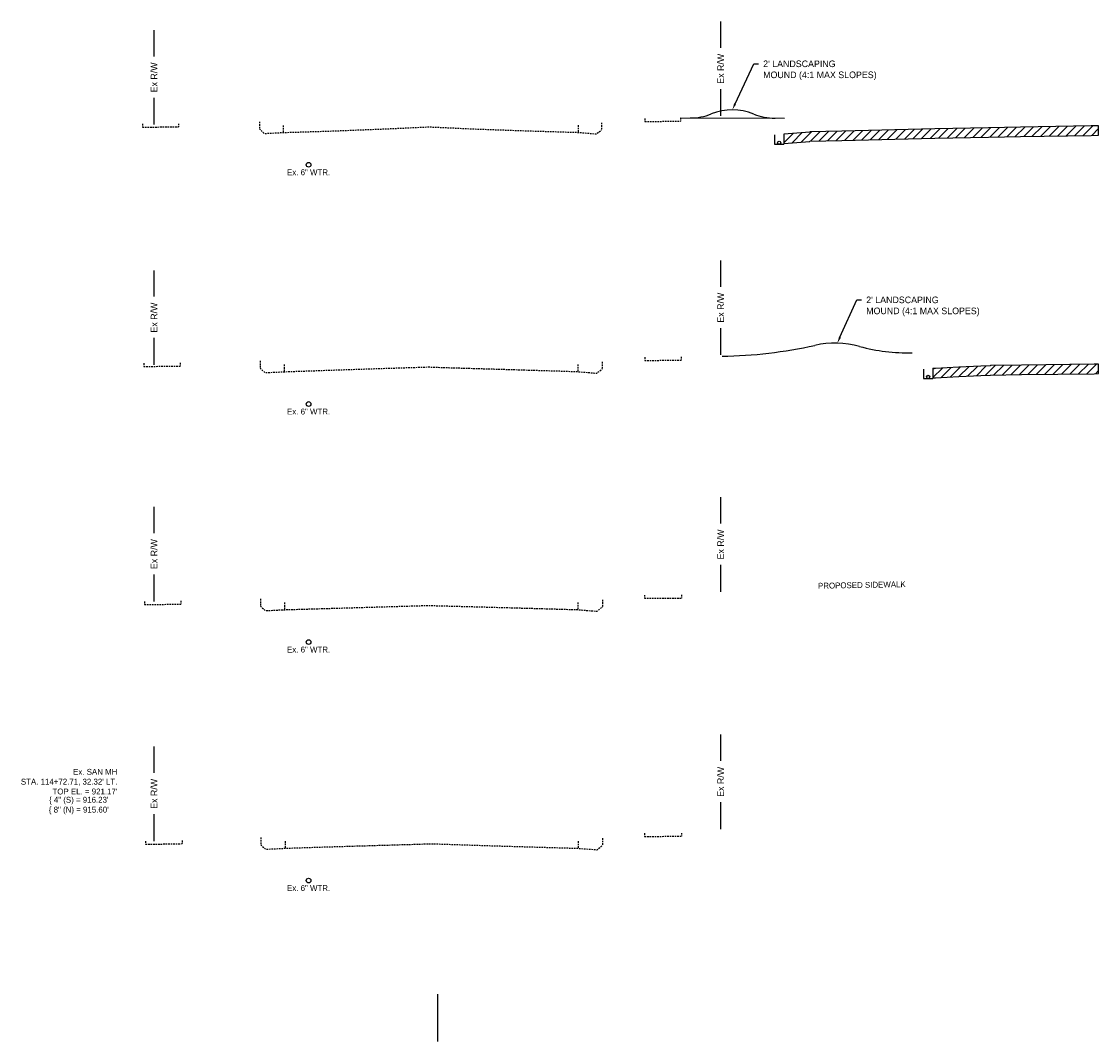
# Model space of a CAD drawing. Header units: feet. Extents: x 1491184 to 1492087, y 336530 to 337165.
# Tile 8 of 13: x 1491223 to 1491337, y 337056 to 337164. Entities that reach past the tile are written whole.
import ezdxf
from ezdxf import colors
from ezdxf.entities.mleader import LeaderData, LeaderLine
from ezdxf.math import Vec2, Vec3

# ---------------------------------------------------------------- set-up
doc = ezdxf.new("R2010")
doc.units = ezdxf.units.FT
doc.header["$MEASUREMENT"] = 0
doc.linetypes.add('OhDOT_USTN3', pattern=[0.22, 0.165, -0.055])
for name, color, linetype in [('DR_P_Underdrain', 6, 'underdrainpr'), ('RD_P_Text', 1, 'Continuous'), ('RW_X_Right_of_Way', 50, 'rowex'), ('SC_Scratch1', 1, 'Continuous'), ('SC_Shading1', 247, 'Continuous'), ('UT_X_Sanitary_Text', 110, 'Continuous'), ('UT_X_Water', 140, 'waterex'), ('UT_X_Water_Text', 142, 'Continuous'), ('XS_P_Curb', 6, 'Continuous'), ('XS_P_Text_Info', 7, 'Continuous'), ('XS_X_Pavt', 133, 'OhDOT_USTN3')]:
    doc.layers.add(name, color=color, linetype=linetype)
doc.styles.add('Slanted-Normal', font='font31.shx', dxfattribs={"height": 0.1})
doc.styles.get("Standard").update_dxf_attribs({"font": 'font31.shx'})
doc.styles.add('Straight-Normal', font='font30.shx', dxfattribs={"height": 0.1})
doc.linetypes.add('rowex', pattern='A,0.75,-0.05,["Ex R/W",Straight-Normal,S=1,R=0,X=0,Y=-0.06],-0.7,0.75,-0.3,0.75,-0.3,0.75,-0.3,0.75,-0.3', length=5.7)
doc.linetypes.add('underdrainpr', pattern='A,2.5,["►",Standard,S=0.083,R=0,X=0,Y=-0.04],-0.1,2.5', length=5.1)
doc.linetypes.add('waterex', pattern='A,0.15,-0.2,0.15,-0.2,0.15,-0.1,["W",Straight-Normal,S=1,R=0,X=0,Y=-0.06],-0.25,0.15,-0.2,0.15,-0.2', length=1.9)
pattern_1 = [(45, (0, 0), (-0.44194173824, 0.44194173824), [])]

# ---------------------------------------------------------------- blocks, each defined once
blk = doc.blocks.new('*U1169')
at = {"layer": 'UT_X_Sanitary_Text', "color": 110, "linetype": 'Continuous', "lineweight": -3, "char_height": 0.625, "style": 'Slanted-Normal'}
for s, insert, attachment_point in [("Ex. SAN MH\\PSTA. 114+72.71, 32.32' {\\FFONT31.SHX|C0;\\C5;LT}.\\PTOP EL. = 921.17'", (1491232.85, 337083.69, 921.17), 6), ('{\\C256;\\{ 4" (S) = 916.23\'}\\P{\\C256;\\{ 8" (N) = 915.60\'}', (1491228.76, 337082.09, 921.17), 2)]:
    blk.add_mtext(s, dxfattribs=dict(at, insert=insert, attachment_point=attachment_point))

msp = doc.modelspace()

# ---------------------------------------------------------------- hatches: boundary and pattern name
at = {"layer": 'SC_Shading1'}
h = msp.add_hatch(dxfattribs=at)
h.set_pattern_fill('ANSI31', color=256, scale=5)
h.set_pattern_definition(pattern_1)
h.paths.add_polyline_path([(1491336.737, 337153.147), (1491335.967, 337153.137), (1491328.479, 337153.014), (1491325.105, 337152.948), (1491319.404, 337152.825), (1491309.562, 337152.596), (1491306.182, 337152.514), (1491306.182, 337152.492), (1491303.425, 337152.271), (1491303.425, 337151.271), (1491306.182, 337151.492), (1491306.182, 337151.514), (1491309.562, 337151.596), (1491319.404, 337151.825), (1491325.105, 337151.948), (1491328.479, 337152.014), (1491335.967, 337152.137), (1491336.737, 337152.147)])
h = msp.add_hatch(dxfattribs=at)
h.set_pattern_fill('ANSI31', color=256, scale=5)
h.set_pattern_definition(pattern_1)
h.paths.add_polyline_path([(1491336.737, 337127.901), (1491336.272, 337127.896), (1491328.579, 337127.804), (1491325.302, 337127.758), (1491325.302, 337127.736), (1491325.278, 337127.735), (1491324.273, 337127.691), (1491321.954, 337127.584), (1491319.493, 337127.462), (1491319.2, 337127.447), (1491319.2, 337126.447), (1491319.493, 337126.462), (1491321.954, 337126.584), (1491324.273, 337126.691), (1491325.278, 337126.735), (1491325.302, 337126.736), (1491325.302, 337126.758), (1491328.579, 337126.804), (1491336.272, 337126.896), (1491336.737, 337126.901)])

# ---------------------------------------------------------------- linework, layer by layer
at = {"layer": 'DR_P_Underdrain', "flags": 128}
for points in [[(1491302.425, 337152.19), (1491302.425, 337151.19)], [(1491303.425, 337152.268), (1491303.425, 337151.19)], [(1491302.425, 337151.19), (1491303.425, 337151.19)], [(1491319.2, 337127.473), (1491319.2, 337126.394)], [(1491318.2, 337127.394), (1491318.2, 337126.394)], [(1491318.2, 337126.394), (1491319.2, 337126.394)]]:
    msp.add_lwpolyline(points, dxfattribs=at)
at = {"layer": 'DR_P_Underdrain'}
for centre in [(1491302.925, 337151.356), (1491318.7, 337126.56)]:
    msp.add_circle(centre, 0.167, dxfattribs=at)
at = {"layer": 'RW_X_Right_of_Way', "linetype": 'Continuous', "flags": 128}
for points in [[(1491296.737, 337161.412), (1491296.737, 337164.19)], [(1491236.737, 337160.497), (1491236.737, 337163.275)], [(1491236.737, 337153.275), (1491236.737, 337156.116)], [(1491296.737, 337154.19), (1491296.737, 337157.031)], [(1491296.737, 337136.111), (1491296.737, 337138.89)], [(1491236.737, 337135.059), (1491236.737, 337137.838)], [(1491296.737, 337128.89), (1491296.737, 337131.731)], [(1491236.737, 337127.838), (1491236.737, 337130.678)], [(1491296.737, 337111.036), (1491296.737, 337113.815)], [(1491236.737, 337110.013), (1491236.737, 337112.791)], [(1491296.737, 337103.815), (1491296.737, 337106.656)], [(1491236.737, 337102.791), (1491236.737, 337105.632)], [(1491296.737, 337085.897), (1491296.737, 337088.675)], [(1491236.737, 337084.626), (1491236.737, 337087.405)], [(1491296.737, 337078.675), (1491296.737, 337081.516)], [(1491236.737, 337077.405), (1491236.737, 337080.246)]]:
    msp.add_lwpolyline(points, dxfattribs=at)
at = {"layer": 'SC_Scratch1', "flags": 128}
msp.add_lwpolyline([(1491266.737, 337061.183), (1491266.737, 337056.183)], dxfattribs=at)
at = {"layer": 'UT_X_Water'}
for centre in [(1491253.101, 337149.024), (1491253.101, 337123.687), (1491253.101, 337098.482), (1491253.101, 337073.227)]:
    msp.add_circle(centre, 0.25, dxfattribs=at)
at = {"layer": 'XS_P_Curb', "flags": 128}
for points in [[(1491292.487, 337153.985), (1491303.489, 337153.943)], [(1491336.737, 337153.147), (1491335.967, 337153.137), (1491328.479, 337153.014), (1491325.105, 337152.948), (1491319.404, 337152.825), (1491309.562, 337152.596), (1491306.182, 337152.514), (1491306.182, 337152.492), (1491303.425, 337152.271), (1491303.425, 337151.271), (1491306.182, 337151.492), (1491306.182, 337151.514), (1491309.562, 337151.596), (1491319.404, 337151.825), (1491325.105, 337151.948), (1491328.479, 337152.014), (1491335.967, 337152.137), (1491336.737, 337152.147), (1491336.737, 337153.147)], [(1491336.737, 337127.901), (1491336.272, 337127.896), (1491328.579, 337127.804), (1491325.302, 337127.758), (1491325.302, 337127.736), (1491325.278, 337127.735), (1491324.273, 337127.691), (1491321.954, 337127.584), (1491319.493, 337127.462), (1491319.2, 337127.447), (1491319.2, 337126.447), (1491319.493, 337126.462), (1491321.954, 337126.584), (1491324.273, 337126.691), (1491325.278, 337126.735), (1491325.302, 337126.736), (1491325.302, 337126.758), (1491328.579, 337126.804), (1491336.272, 337126.896), (1491336.737, 337126.901), (1491336.737, 337127.901)]]:
    msp.add_lwpolyline(points, dxfattribs=at)
at = {"layer": 'XS_P_Curb'}
for centre, radius, start, end in [((1491297.968, 337148.84), 6, 67.7526, 111.80123), ((1491293.512, 337159.981), 6, 269.77692, 291.80123), ((1491302.512, 337159.946), 6, 247.7526, 269.77692), ((1491295.983, 337178.735), 50, 271.02131, 282.37799), ((1491308.845, 337120.13), 10, 74.93404, 102.37799), ((1491316.643, 337149.099), 20, 254.93404, 271.02131)]:
    msp.add_arc(centre, radius, start, end, dxfattribs=at)
at = {"layer": 'XS_X_Pavt', "flags": 128}
for points in [[(1491288.706, 337153.928), (1491288.706, 337153.595)], [(1491292.487, 337153.985), (1491292.487, 337153.652)], [(1491235.521, 337153.344), (1491235.521, 337153.011)], [(1491235.521, 337153.011), (1491239.311, 337153.037)], [(1491239.311, 337153.371), (1491239.311, 337153.037)], [(1491247.894, 337153.584), (1491247.894, 337152.834)], [(1491247.894, 337152.834), (1491248.394, 337152.336), (1491249.851, 337152.413), (1491250.422, 337152.44), (1491255.356, 337152.594), (1491261.241, 337152.825), (1491265.863, 337153.038), (1491270.73, 337152.815), (1491276.274, 337152.617), (1491281.629, 337152.456), (1491283.569, 337152.286), (1491284.127, 337152.724)], [(1491250.422, 337153.19), (1491250.422, 337152.44)], [(1491281.629, 337153.206), (1491281.629, 337152.456)], [(1491284.127, 337153.474), (1491284.127, 337152.724)], [(1491288.706, 337153.595), (1491292.487, 337153.652)], [(1491288.687, 337128.632), (1491288.687, 337128.299)], [(1491292.547, 337128.666), (1491292.547, 337128.333)], [(1491235.635, 337127.996), (1491235.635, 337127.663)], [(1491235.635, 337127.663), (1491239.482, 337127.703)], [(1491239.482, 337128.036), (1491239.482, 337127.703)], [(1491247.956, 337128.245), (1491247.956, 337127.495)], [(1491247.956, 337127.495), (1491248.474, 337127.006), (1491250.495, 337127.106), (1491258.344, 337127.376), (1491265.789, 337127.613), (1491266.737, 337127.575), (1491272.691, 337127.396), (1491280.034, 337127.175), (1491281.614, 337127.115), (1491283.129, 337126.988), (1491283.617, 337126.944), (1491284.185, 337127.399)], [(1491250.495, 337127.856), (1491250.495, 337127.106)], [(1491281.614, 337127.865), (1491281.614, 337127.115)], [(1491284.185, 337128.149), (1491284.185, 337127.399)], [(1491288.687, 337128.299), (1491292.547, 337128.333)], [(1491235.708, 337102.779), (1491235.708, 337102.445)], [(1491235.708, 337102.445), (1491239.583, 337102.495)], [(1491239.583, 337102.828), (1491239.583, 337102.495)], [(1491247.993, 337103.041), (1491247.993, 337102.291)], [(1491250.539, 337102.655), (1491250.539, 337101.905)], [(1491281.605, 337102.66), (1491281.605, 337101.91)], [(1491284.219, 337102.954), (1491284.219, 337102.204)], [(1491288.677, 337103.454), (1491288.677, 337103.121)], [(1491288.677, 337103.121), (1491292.579, 337103.142)], [(1491292.579, 337103.475), (1491292.579, 337103.142)], [(1491247.993, 337102.291), (1491248.528, 337101.808), (1491250.539, 337101.905), (1491258.183, 337102.133), (1491265.588, 337102.352), (1491266.737, 337102.329), (1491271.533, 337102.2), (1491278.209, 337102.013), (1491281.605, 337101.91), (1491283.645, 337101.74), (1491284.219, 337102.204)], [(1491235.843, 337077.394), (1491235.843, 337077.061)], [(1491239.699, 337077.465), (1491239.699, 337077.131)], [(1491248.025, 337077.772), (1491248.025, 337077.022)], [(1491250.603, 337077.396), (1491250.603, 337076.646)], [(1491281.635, 337077.389), (1491281.635, 337076.639)], [(1491284.218, 337077.701), (1491284.218, 337076.951)], [(1491288.684, 337078.228), (1491288.684, 337077.894)], [(1491288.684, 337077.894), (1491292.575, 337077.917)], [(1491292.575, 337078.25), (1491292.575, 337077.917)], [(1491235.843, 337077.061), (1491239.699, 337077.131)], [(1491248.025, 337077.022), (1491248.545, 337076.541), (1491250.603, 337076.646), (1491256.251, 337076.829), (1491261.051, 337076.971), (1491265.85, 337077.113), (1491266.325, 337077.112), (1491267.144, 337077.089), (1491272.028, 337076.926), (1491278.294, 337076.74), (1491281.635, 337076.639), (1491283.667, 337076.483), (1491284.218, 337076.951)]]:
    msp.add_lwpolyline(points, dxfattribs=at)

# ---------------------------------------------------------------- block references
at = {"layer": 'UT_X_Sanitary_Text', "color": 110, "linetype": 'Continuous', "lineweight": -3}
msp.add_blockref('*U1169', (0, 0), dxfattribs=at)

# ---------------------------------------------------------------- texts
at = {"layer": 'RW_X_Right_of_Way', "char_height": 0.7, "attachment_point": 5, "rotation": 90}
for insert in [(1491296.737, 337159.19), (1491236.737, 337158.275), (1491236.737, 337132.838), (1491296.737, 337133.89), (1491236.737, 337107.791), (1491296.737, 337108.815), (1491296.737, 337083.675), (1491236.737, 337082.405)]:
    msp.add_mtext_dynamic_manual_height_columns('Ex R/W', width=7.52448, gutter_width=10, heights=[0], dxfattribs=dict(at, insert=insert))
at = {"layer": 'UT_X_Water_Text', "char_height": 0.625, "attachment_point": 5}
for insert in [(1491253.101, 337148.224), (1491253.101, 337122.886), (1491253.101, 337097.681), (1491253.101, 337072.426)]:
    msp.add_mtext_dynamic_manual_height_columns('Ex. 6" WTR.', width=5.91366, gutter_width=10, heights=[0], dxfattribs=dict(at, insert=insert))
at = {"layer": 'XS_P_Text_Info', "insert": (1491311.684, 337104.519), "char_height": 0.625, "attachment_point": 5, "rotation": 1.09497}
msp.add_mtext_dynamic_manual_height_columns('PROPOSED SIDEWALK', width=38.0671, gutter_width=10, heights=[2.972], dxfattribs=at)

# ---------------------------------------------------------------- leaders
at = {"layer": 'RD_P_Text'}
ml = msp.add_multileader_mtext('Standard', dxfattribs=at)
ml.set_content("2' LANDSCAPING\\PMOUND (4:1 MAX SLOPES)", color=256, style='Slanted-Normal')
ml.set_leader_properties()
ml.build(insert=Vec2(0, 0))
ml.multileader.update_dxf_attribs({"dogleg_length": 0.1, "arrow_head_size": 0.7, "scale": 5})
ctx = ml.context
ctx.base_point, ctx.scale, ctx.char_height, ctx.arrow_head_size, ctx.landing_gap_size, ctx.plane_origin = Vec3(1491300.731, 337159.714), 5, 0.7, 0.7, 0.5, Vec3(1491298.237, 337155.443)
notes = []
notes.append((ctx, [(0, (1, 1, 0), (1491300.231, 337159.714), (1, 0), 0.5, [(0, [(1491297.968, 337154.84)], 0, [])])]))
ctx.mtext.insert, ctx.mtext.flow_direction = Vec3(1491301.231, 337160.064), 5
ml = msp.add_multileader_mtext('Standard', dxfattribs=at)
ml.set_content("2' LANDSCAPING\\PMOUND (4:1 MAX SLOPES)", color=256, style='Slanted-Normal')
ml.set_leader_properties()
ml.build(insert=Vec2(0, 0))
ml.multileader.update_dxf_attribs({"dogleg_length": 0.1, "arrow_head_size": 0.7, "scale": 5})
ctx = ml.context
ctx.base_point, ctx.scale, ctx.char_height, ctx.arrow_head_size, ctx.landing_gap_size, ctx.plane_origin = Vec3(1491311.644, 337134.717), 5, 0.7, 0.7, 0.5, Vec3(1491309.15, 337130.447)
notes.append((ctx, [(0, (1, 1, 0), (1491311.144, 337134.717), (1, 0), 0.5, [(0, [(1491309.08, 337130.127)], 0, [])])]))
ctx.mtext.insert, ctx.mtext.flow_direction = Vec3(1491312.144, 337135.067), 5
for ctx, leaders in notes:
    for number, flags, end, landing, length, lines in leaders:
        leader = LeaderData()
        leader.index, (leader.has_last_leader_line, leader.has_dogleg_vector, leader.attachment_direction) = number, flags
        leader.last_leader_point, leader.dogleg_vector, leader.dogleg_length = Vec3(end), Vec3(landing), length
        for number, points, colour, breaks in lines:
            line = LeaderLine()
            line.index, line.vertices, line.color, line.breaks = number, Vec3.list(points), colors.encode_raw_color(colour), breaks
            leader.lines.append(line)
        ctx.leaders.append(leader)

doc.saveas('drawing.dxf')
